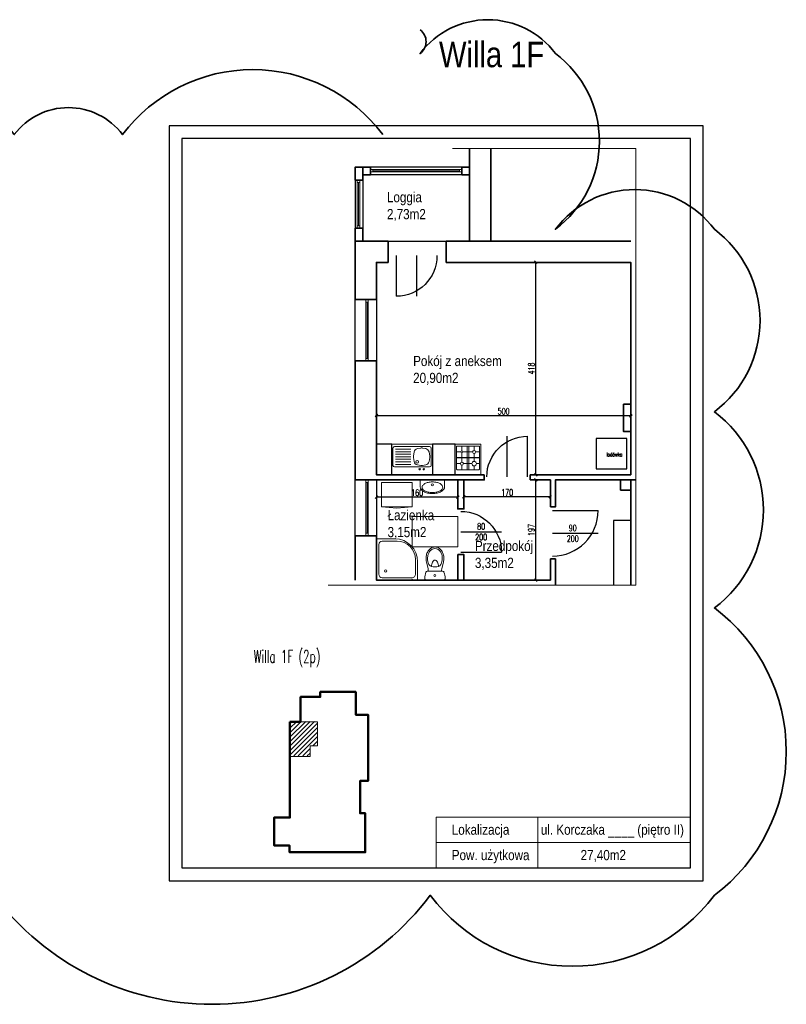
# Model space of a CAD drawing. Extents: x 34439 to 126910, y -74890 to 17912.
# Tile 18 of 144: x 60140 to 61648, y -19097 to -17159. Entities that reach past the tile are written whole.
import ezdxf
from ezdxf.lldxf.tags import DXFTag

# ---------------------------------------------------------------- set-up
doc = ezdxf.new("R2010")
doc.units = 0
doc.header["$MEASUREMENT"] = 0
doc.layers.add('__LT_konstrukcja', color=12, linetype='Continuous')
for name, color, linetype, lineweight in [('_konstrukcja', 96, 'Continuous', 20), ('_stolarka', 82, 'Continuous', 30), ('A-ARM', 1, 'Continuous', 15), ('A-MEB', 150, 'Continuous', 15), ('RAMKA', 13, 'Continuous', 25), ('wymiar', 3, 'Continuous', 13), ('ściany', 1, 'Continuous', 30)]:
    doc.layers.add(name, color=color, linetype=linetype, lineweight=lineweight)
doc.layers.add('Budynki', color=7, linetype='Continuous', lineweight=0, true_color=0x0a0909)
doc.styles.add('Arial narrow', font='ARIALN.TTF')
doc.styles.add('SIMPLEX', font='SIMPLEX.shx', dxfattribs={"width": 0.6})
tags = doc.linetypes.add('HIDDEN', pattern=[0.375, 0.25, -0.125]).pattern_tags.tags
tags[6:7] = [DXFTag(74, 4), DXFTag(75, 0), DXFTag(340, '0'), DXFTag(46, 1.0), DXFTag(50, 0.0), DXFTag(44, 0.0), DXFTag(45, 0.0)]
tags[4:5] = [DXFTag(74, 4), DXFTag(75, 0), DXFTag(340, '0'), DXFTag(46, 1.0), DXFTag(50, 0.0), DXFTag(44, 0.0), DXFTag(45, 0.0)]
doc.dimstyles.new('1-50 cm', dxfattribs={"dimscale": 0.5, "dimtxt": 25, "dimasz": 10, "dimexe": 10, "dimexo": 25, "dimgap": 5, "dimtad": 1, "dimdec": 0, "dimdsep": 46, "dimtxsty": 'SIMPLEX', "dimblk": 'OBLIQUE', "dimcen": 0, "dimadec": 1, "dimazin": 0, "dimtfac": 0.028571, "dimtdec": 1, "dimtix": 1, "dimtmove": 1, "dimatfit": 2, "dimldrblk": 'DOT', "dimfxl": 30, "dimfxlon": 1, "dimtolj": 1, "dimlwe": -1, "dimarcsym": 0})

# ---------------------------------------------------------------- blocks, each defined once
blk = doc.blocks.new('_arm_kuchenka')
at = {"layer": 'A-ARM'}
for p, q in [((0, 60), (50, 60)), ((0, 0), (0, 60)), ((50, 60), (50, 5)), ((2.5, 11), (2.5, 55.5)), ((2.5, 45), (11, 45)), ((3.5, 56.5), (46.5, 56.5)), ((13, 47), (13, 56.5)), ((13, 25), (13, 43)), ((15, 45), (34, 45)), ((23.5, 10), (23.5, 56.5)), ((26.5, 56.5), (26.5, 10)), ((37, 56.5), (37, 48)), ((37, 42), (37, 26.5)), ((40, 45), (47.5, 45)), ((47.5, 55.5), (47.5, 11)), ((47.5, 34), (2.5, 34)), ((2.5, 33.5), (47.5, 33.5)), ((10, 22), (2.5, 22)), ((32.5, 22), (16, 22)), ((47.5, 22), (41.5, 22)), ((50, 0), (0, 0)), ((46.5, 10), (3.5, 10)), ((13, 10), (13, 19)), ((37, 17.5), (37, 10)), ((50, 5), (50, 0)), ((50, 5), (50, 5))]:
    blk.add_line(p, q, dxfattribs=at)
for centre, radius in [((13, 45), 2), ((37, 45), 3), ((13, 22), 3), ((37, 22), 4.5)]:
    blk.add_circle(centre, radius, dxfattribs=at)
for centre, start, end in [((3.5, 55.5), 90, 180), ((46.5, 55.5), 0, 90), ((3.5, 11), 180, 270), ((46.5, 11), 270, 0)]:
    blk.add_arc(centre, 1, start, end, dxfattribs=at)
blk = doc.blocks.new('_arm_zlewozmywak 1-kom')
at = {"layer": 'A-ARM'}
for p, q in [((80, 60), (0, 60)), ((0, 60), (0, 0)), ((80, 0), (80, 60)), ((2.5, 41.5), (2.5, 7.5)), ((74.5, 44.5), (5.5, 44.5)), ((19.8, 41.7), (13, 40.5)), ((29.5, 40.5), (22.7, 41.7)), ((72.5, 39.5), (42.5, 39.5)), ((77.5, 41.5), (77.5, 7.5)), ((6.6, 34), (5.2, 25.8)), ((5.2, 23.2), (6.6, 15)), ((37.3, 25.8), (35.9, 34)), ((35.9, 15), (37.3, 23.2)), ((36.2, 32.6), (36.2, 32.6)), ((72.5, 34.5), (42.5, 34.5)), ((72.5, 29.5), (42.5, 29.5)), ((72.5, 24.5), (42.5, 24.5)), ((42.5, 19.5), (72.5, 19.5)), ((0, 0), (80, 0)), ((74.5, 4.5), (5.5, 4.5)), ((13, 8.5), (19.8, 7.3)), ((22.7, 7.3), (29.5, 8.5)), ((42.5, 14.5), (72.5, 14.5)), ((42.5, 9.5), (72.5, 9.5))]:
    blk.add_line(p, q, dxfattribs=at)
for centre, radius in [((17, 49), 1.5), ((25, 49), 1.5), ((30, 34.5), 2.5)]:
    blk.add_circle(centre, radius, dxfattribs=at)
for centre, radius, start, end in [((5.5, 41.5), 3, 90, 180), ((14.5, 32.6), 8, 100.3048, 170.5377), ((21.2, 33.9), 8, 79.6952, 100.3048), ((28, 32.6), 8, 9.4623, 79.6952), ((74.5, 41.5), 3, 0, 90), ((13.1, 24.5), 8, 170.5377, 189.4623), ((28.3, 31.2), 8, 9.4601, 9.4623), ((29.4, 24.5), 8, 350.5377, 9.4623), ((5.5, 7.5), 3, 180, 270), ((14.5, 16.4), 8, 189.4623, 259.6952), ((21.2, 15.1), 8, 259.6952, 280.3048), ((28, 16.4), 8, 280.3048, 350.5377), ((74.5, 7.5), 3, 270, 0)]:
    blk.add_arc(centre, radius, start, end, dxfattribs=at)
blk = doc.blocks.new('_OBLIQUE')
at = {"color": 0, "linetype": 'ByBlock', "lineweight": -2}
for p, q in [((-0.5, -0.5), (0.5, 0.5)), ((0, 0), (0, 0))]:
    blk.add_line(p, q, dxfattribs=at)
blk = doc.blocks.new('*D10451')
at = {"layer": 'DEFPOINTS', "color": 0, "lineweight": 35, "ltscale": 50}
for p in [(61155, -18064.8), (61183.8, -18064.8), (61183.8, -18261.8)]:
    blk.add_point(p, dxfattribs=at)
at = {"layer": 'wymiar', "color": 0, "ltscale": 50}
for p, q in [((61170, -18064.8), (61150, -18064.8)), ((61170, -18261.8), (61150, -18261.8))]:
    blk.add_line(p, q, dxfattribs=at)
at = {"layer": 'wymiar', "color": 0, "lineweight": -2, "ltscale": 50}
blk.add_line((61155, -18261.8), (61155, -18064.8), dxfattribs=at)
at = {"layer": 'wymiar', "color": 0, "lineweight": -2, "ltscale": 50, "xscale": 5, "yscale": 5, "zscale": 5}
for p, rotation in [((61155, -18064.8), 90), ((61155, -18261.8), 270)]:
    blk.add_blockref('_OBLIQUE', p, dxfattribs=dict(at, rotation=rotation))
at = {"layer": 'wymiar', "color": 0, "lineweight": 18, "ltscale": 50, "insert": (61146.3, -18163.3), "char_height": 12.5, "attachment_point": 5, "rotation": 90, "style": 'SIMPLEX'}
blk.add_mtext('\\A1;197', dxfattribs=at)
blk = doc.blocks.new('_Dot')
at = {"color": 0, "lineweight": -2}
blk.add_line((-0.5, 0), (-1, 0), dxfattribs=at)
at = {"color": 0, "const_width": 0.5}
blk.add_lwpolyline([(-0.25, 0, 1), (0.25, 0, 1)], format="xyb", close=True, dxfattribs=at)
blk = doc.blocks.new('*D10450')
at = {"layer": 'DEFPOINTS', "color": 0, "lineweight": 35, "ltscale": 50}
for p in [(61155, -17636.8), (61341.8, -17636.8), (61341.8, -18054.8)]:
    blk.add_point(p, dxfattribs=at)
at = {"layer": 'wymiar', "color": 0, "ltscale": 50}
for p, q in [((61170, -17636.8), (61150, -17636.8)), ((61170, -18054.8), (61150, -18054.8))]:
    blk.add_line(p, q, dxfattribs=at)
at = {"layer": 'wymiar', "color": 0, "lineweight": -2, "ltscale": 50}
blk.add_line((61155, -18054.8), (61155, -17636.8), dxfattribs=at)
at = {"layer": 'wymiar', "color": 0, "lineweight": -2, "ltscale": 50, "xscale": 5, "yscale": 5, "zscale": 5}
for p, rotation in [((61155, -17636.8), 90), ((61155, -18054.8), 270)]:
    blk.add_blockref('_OBLIQUE', p, dxfattribs=dict(at, rotation=rotation))
at = {"layer": 'wymiar', "color": 0, "lineweight": 18, "ltscale": 50, "insert": (61146.3, -17845.8), "char_height": 12.5, "attachment_point": 5, "rotation": 90, "style": 'SIMPLEX'}
blk.add_mtext('\\A1;418', dxfattribs=at)
blk = doc.blocks.new('*D10449')
at = {"layer": 'DEFPOINTS', "color": 0, "lineweight": 35, "ltscale": 50}
for p in [(60841.8, -17938.5), (60841.8, -18054.8), (61341.8, -18054.8)]:
    blk.add_point(p, dxfattribs=at)
at = {"layer": 'wymiar', "color": 0, "ltscale": 50}
for p, q in [((60841.8, -17953.5), (60841.8, -17933.5)), ((61341.8, -17953.5), (61341.8, -17933.5))]:
    blk.add_line(p, q, dxfattribs=at)
at = {"layer": 'wymiar', "color": 0, "lineweight": -2, "ltscale": 50}
blk.add_line((61341.8, -17938.5), (60841.8, -17938.5), dxfattribs=at)
at = {"layer": 'wymiar', "color": 0, "lineweight": -2, "ltscale": 50, "xscale": 5, "yscale": 5, "zscale": 5, "rotation": 180}
blk.add_blockref('_OBLIQUE', (60841.8, -17938.5), dxfattribs=at)
at = {"layer": 'wymiar', "color": 0, "lineweight": -2, "ltscale": 50, "xscale": 5, "yscale": 5, "zscale": 5}
blk.add_blockref('_OBLIQUE', (61341.8, -17938.5), dxfattribs=at)
at = {"layer": 'wymiar', "color": 0, "lineweight": 18, "ltscale": 50, "insert": (61091.8, -17929.8), "char_height": 12.5, "attachment_point": 5, "style": 'SIMPLEX'}
blk.add_mtext('\\A1;500', dxfattribs=at)
blk = doc.blocks.new('*D10448')
at = {"layer": 'DEFPOINTS', "color": 0, "lineweight": 35, "ltscale": 50}
for p in [(60841.8, -18098.8), (60841.8, -18261.8), (61001.8, -18259.3)]:
    blk.add_point(p, dxfattribs=at)
at = {"layer": 'wymiar', "color": 0, "ltscale": 50}
for p, q in [((60841.8, -18113.8), (60841.8, -18093.8)), ((61001.8, -18113.8), (61001.8, -18093.8))]:
    blk.add_line(p, q, dxfattribs=at)
at = {"layer": 'wymiar', "color": 0, "lineweight": -2, "ltscale": 50}
blk.add_line((61001.8, -18098.8), (60841.8, -18098.8), dxfattribs=at)
at = {"layer": 'wymiar', "color": 0, "lineweight": -2, "ltscale": 50, "xscale": 5, "yscale": 5, "zscale": 5, "rotation": 180}
blk.add_blockref('_OBLIQUE', (60841.8, -18098.8), dxfattribs=at)
at = {"layer": 'wymiar', "color": 0, "lineweight": -2, "ltscale": 50, "xscale": 5, "yscale": 5, "zscale": 5}
blk.add_blockref('_OBLIQUE', (61001.8, -18098.8), dxfattribs=at)
at = {"layer": 'wymiar', "color": 0, "lineweight": 18, "ltscale": 50, "insert": (60921.8, -18090.1), "char_height": 12.5, "attachment_point": 5, "style": 'SIMPLEX'}
blk.add_mtext('\\A1;160', dxfattribs=at)
blk = doc.blocks.new('*D10447')
at = {"layer": 'DEFPOINTS', "color": 0, "lineweight": 35, "ltscale": 50}
for p in [(61013.8, -18098.3), (61013.8, -18261.8), (61183.8, -18261.8)]:
    blk.add_point(p, dxfattribs=at)
at = {"layer": 'wymiar', "color": 0, "ltscale": 50}
for p, q in [((61013.8, -18113.3), (61013.8, -18093.3)), ((61183.8, -18113.3), (61183.8, -18093.3))]:
    blk.add_line(p, q, dxfattribs=at)
at = {"layer": 'wymiar', "color": 0, "lineweight": -2, "ltscale": 50}
blk.add_line((61183.8, -18098.3), (61013.8, -18098.3), dxfattribs=at)
at = {"layer": 'wymiar', "color": 0, "lineweight": -2, "ltscale": 50, "xscale": 5, "yscale": 5, "zscale": 5, "rotation": 180}
blk.add_blockref('_OBLIQUE', (61013.8, -18098.3), dxfattribs=at)
at = {"layer": 'wymiar', "color": 0, "lineweight": -2, "ltscale": 50, "xscale": 5, "yscale": 5, "zscale": 5}
blk.add_blockref('_OBLIQUE', (61183.8, -18098.3), dxfattribs=at)
at = {"layer": 'wymiar', "color": 0, "lineweight": 18, "ltscale": 50, "insert": (61098.8, -18089.6), "char_height": 12.5, "attachment_point": 5, "style": 'SIMPLEX'}
blk.add_mtext('\\A1;170', dxfattribs=at)
blk = doc.blocks.new('dr100_uniwersalne')
at = {"layer": '_stolarka', "color": 0, "linetype": 'ByBlock', "ltscale": 50}
blk.add_line((50, 0), (50, 100), dxfattribs=at)
blk.add_lwpolyline([(0, 0), (0, 100)], dxfattribs=at)
blk.add_arc((0, 0), 100, 0, 90, dxfattribs=at)
blk = doc.blocks.new('_meb_szafka nocna 50x40')
at = {"layer": 'A-MEB'}
blk.add_lwpolyline([(0, 0), (50, 0), (50, 40), (0, 40)], close=True, dxfattribs=at)
for points in [[(0, 0), (24.9, -2.2)], [(50, 0), (25.1, -2.2)]]:
    blk.add_lwpolyline(points, dxfattribs=at)
blk = doc.blocks.new('_arm_brodzik owal 90')
at = {"layer": 'A-ARM', "color": 0}
for p, q in [((-40, 90), (0, 90)), ((0, 90), (0, 0)), ((-45, 85), (-12.5, 85)), ((-5, 77.5), (-5, 12.5)), ((-85, 12.5), (-85, 45)), ((-90, 0), (-90, 40)), ((0, 0), (-90, 0)), ((-12.5, 5), (-77.5, 5))]:
    blk.add_line(p, q, dxfattribs=at)
blk.add_circle((-20, 20), 2.5, dxfattribs=at)
for centre, radius, start, end in [((-40, 40), 50, 90, 180), ((-45, 45), 40, 90, 180), ((-12.5, 77.5), 7.5, 0, 90), ((-77.5, 12.5), 7.5, 180, 270), ((-12.5, 12.5), 7.5, 270, 0)]:
    blk.add_arc(centre, radius, start, end, dxfattribs=at)
blk = doc.blocks.new('_arm_umywalka')
at = {"layer": 'A-ARM', "color": 0}
for p, q in [((-20, 13.5), (-20, 0)), ((-20, 0), (20, 0)), ((20, 0), (20, 13.5))]:
    blk.add_line(p, q, dxfattribs=at)
blk.add_lwpolyline([(20, 13.5, 0.138474), (18.6, 18.4, 0.107069), (14.1, 23, 0.080452), (8, 25.9, 0.068264), (0, 27, 0.068264), (-8, 25.9, 0.080452), (-14.1, 23, 0.107069), (-18.6, 18.4, 0.138474), (-20, 13.5, 0.138474)], format="xyb", dxfattribs=at)
blk.add_lwpolyline([(-17, 14.5, 0.138474), (-16.1, 11.2, 0.107069), (-12.5, 7.4, 0.080452), (-7.1, 5, 0.068264), (0, 4, 0.068264), (7.1, 5, 0.080452), (12.5, 7.4, 0.107069), (16.1, 11.2, 0.138474), (17, 14.5, 0.138474), (16.1, 17.8, 0.107069), (12.5, 21.6, 0.080452), (7.1, 24, 0.068264), (0, 25, 0.068264), (-7.1, 24, 0.080452), (-12.5, 21.6, 0.107069), (-16.1, 17.8, 0.138474)], format="xyb", close=True, dxfattribs=at)
blk.add_circle((0, 9.5), 2, dxfattribs=at)
blk = doc.blocks.new('wc')
at = {"layer": 'A-ARM', "color": 0}
for p, q in [((-16.7, 35.7), (-13.5, 21.9)), ((-13.8, 36.4), (-13.2, 33.7)), ((3.4, 26), (-3.4, 26)), ((13.8, 36.4), (13.2, 33.7)), ((16.7, 35.7), (13.5, 21.9)), ((17.1, 0), (-17.1, 0)), ((-15, 17.5), (15, 17.5))]:
    blk.add_line(p, q, dxfattribs=at)
at = {"layer": 'A-ARM', "color": 0, "linetype": 'HIDDEN', "lineweight": 13, "ltscale": 50}
blk.add_lwpolyline([(45, 65), (45, 125), (-45, 125), (-45, 65)], close=True, dxfattribs=at)
at = {"layer": 'A-ARM', "color": 0}
for points in [[(17.5, 42.5, 0.072039), (16.3, 50.8, 0.083339), (12.9, 57.8, 0.106661), (7.1, 63.1, 0.132138), (0, 65, 0.132138), (-7.1, 63.1, 0.106661), (-12.9, 57.8, 0.083339), (-16.3, 50.8, 0.072039), (-17.5, 42.5, 0.05824), (-16.7, 35.7, 0.083339)], [(14.5, 42.5, 0.072039), (13.4, 50, 0.083339), (10.5, 56, 0.106661), (5.6, 60.5, 0.132138), (0, 62, 0.132138), (-5.6, 60.5, 0.106661), (-10.5, 56, 0.083339), (-13.4, 50, 0.072039), (-14.5, 42.5, 0.05824), (-13.8, 36.4, 0.05824)], [(6.8, 26.6, 0.047502), (6.3, 31.2, 0.067446), (4.8, 35.2, 0.105232), (2.3, 38.2, 0.168531), (0, 39, 0.168531), (-2.3, 38.2, 0.105232), (-4.8, 35.2, 0.067446), (-6.3, 31.2, 0.047502), (-6.8, 26.6, 0.053598)], [(13.8, 36.4, 0.05824), (14.5, 42.5, 0.05824)], [(16.7, 35.7, 0.05824), (17.5, 42.5, 0.072039)]]:
    blk.add_lwpolyline(points, format="xyb", dxfattribs=at)
at = {"layer": 'A-ARM', "color": 0, "linetype": 'HIDDEN', "lineweight": 13, "ltscale": 50}
for points in [[(-45, 0), (-45, 2.5)], [(-42.5, 0), (-45, 0)], [(45, 0), (42.5, 0)], [(45, 0), (45, 2.5)]]:
    blk.add_lwpolyline(points, dxfattribs=at)
at = {"layer": 'A-ARM', "color": 0}
blk.add_circle((0, 8.8), 1.96, dxfattribs=at)
for centre, radius, start, end in [((-33, 17.4), 20, 0.3283, 13.0047), ((-3.4, 36), 10, 193.0047, 270), ((3.4, 36), 10, 270, 346.9953), ((33, 17.4), 20, 166.9953, 179.6717), ((16.9, 2.7), 37, 159.6583, 179.4624), ((-17.1, 3), 3, 179.4624, 270), ((-15, 14.5), 3, 90, 159.6583), ((15, 14.5), 3, 20.3417, 90), ((17.1, 3), 3, 270, 0.5376), ((-16.9, 2.7), 37, 0.5376, 20.3417)]:
    blk.add_arc(centre, radius, start, end, dxfattribs=at)
blk = doc.blocks.new('Metryka')
at = {"lineweight": 18, "ltscale": 50}
for points in [[(0, -50), (200, -50), (200, 0), (0, 0)], [(200, -50), (500, -50), (500, 0), (200, 0)], [(0, -100), (200, -100), (200, -50), (0, -50)], [(200, -100), (500, -100), (500, -50), (200, -50)]]:
    blk.add_lwpolyline(points, close=True, dxfattribs=at)
at = {"lineweight": 25, "ltscale": 50, "style": 'Arial narrow'}
for s, p in [('Lokalizacja', (30.7, -34.6)), ('Pow. użytkowa', (30.7, -84.6))]:
    blk.add_text(s, height=20, dxfattribs=at).set_placement(p)

msp = doc.modelspace()

# ---------------------------------------------------------------- hatches: boundary and pattern name
at = {"layer": 'ściany', "lineweight": 18, "ltscale": 50}
h = msp.add_hatch(dxfattribs=at)
h.set_pattern_fill('ANSI31', color=256, scale=50, angle=360, style=0)
h.set_pattern_definition([(45, (66002.3264, 41657.549), (-4.4194174, 4.4194174), [])])
h.paths.add_polyline_path([(60671.7, -18607.9), (60671.7, -18607.9), (60711.1, -18607.9), (60711.1, -18587.2), (60725.9, -18587.2), (60725.9, -18540.2), (60671.7, -18540.2)])

# ---------------------------------------------------------------- linework, layer by layer
at = {"layer": '__LT_konstrukcja', "lineweight": 18, "ltscale": 50}
msp.add_lwpolyline([(60711.1, -18608.8), (60671.7, -18608.8), (60671.7, -18541.1), (60725.9, -18541.1), (60725.9, -18588.1), (60711.1, -18588.1)], close=True, dxfattribs=at)
at = {"layer": '_konstrukcja', "lineweight": 35, "ltscale": 50}
for p, q in [((61183.8, -18117.8), (61193.8, -18117.8)), ((61183.8, -18117.8), (61193.8, -18117.8)), ((61183.8, -18219.8), (61193.8, -18219.8))]:
    msp.add_line(p, q, dxfattribs=at)
at = {"layer": '_konstrukcja', "color": 1, "lineweight": 35}
msp.add_lwpolyline([(60854.5, -17385.5, 0.5), (60342.4, -17385.5, 0.5), (60129.5, -17385.5, 0.5), (59238.3, -17385.5, 0.5), (59238.3, -18157.1, 0.5), (59238.3, -18483, 0.5), (59238.3, -18882, 0.5), (60089.6, -18882, 0.5), (60947.6, -18882, 0.5), (61506.3, -18882, 0.5), (61506.3, -18316.7, 0.5), (61506.3, -17930.9, 0.5), (61506.3, -17571.7, 0.5), (61193.7, -17571.7, 0.5), (61193.7, -17225.9, 0.5), (60927.7, -17225.9, 0.5), (60927.7, -17179.3)], format="xyb", dxfattribs=at)
at = {"layer": '_konstrukcja', "linetype": 'HIDDEN', "lineweight": 18, "ltscale": 100}
for points in [[(60746.6, -18271.8), (61351.8, -18271.8), (61351.8, -17412.7)], [(60991.5, -17412.7), (61351.8, -17412.7)]]:
    msp.add_lwpolyline(points, dxfattribs=at)
at = {"layer": '_konstrukcja', "lineweight": 35, "ltscale": 50}
for points in [[(61024.8, -17594.8), (61024.8, -17412.7)], [(61066.8, -17594.8), (61066.8, -17412.7)], [(60799.8, -17709.8), (60799.8, -17594.8), (60864.8, -17594.8)], [(60864.8, -17636.8), (60864.8, -17594.8)], [(60978.8, -17594.8), (61341.8, -17594.8)], [(60978.8, -17636.8), (60978.8, -17594.8)], [(60864.8, -17636.8), (60841.8, -17636.8), (60841.8, -17709.8)], [(61193.8, -18054.8), (61341.8, -18054.8), (61341.8, -17636.8), (60978.8, -17636.8)], [(61341.8, -17636.8), (61341.8, -17915.8), (61327.8, -17915.8), (61327.8, -17969.8), (61341.8, -17969.8), (61341.8, -18054.8)], [(60841.8, -17709.8), (60799.8, -17709.8)], [(60841.8, -17830.8), (60799.8, -17830.8)], [(60799.8, -18064.8), (60799.8, -17830.8)], [(60841.8, -17830.8), (60841.8, -18054.8), (61053.8, -18054.8)], [(60841.8, -18064.8), (60799.8, -18064.8)], [(61053.8, -18064.8), (60841.8, -18064.8)], [(61053.8, -18054.8), (61053.8, -18064.8), (61053.8, -18064.8)], [(61143.8, -18064.8), (61143.8, -18064.8), (61143.8, -18054.8)], [(61143.8, -18054.8), (61219.8, -18054.8)], [(61183.8, -18117.8), (61183.8, -18064.8), (61143.8, -18064.8)], [(61193.8, -18117.8), (61193.8, -18064.8), (61219.8, -18064.8)], [(61193.8, -18064.8), (61351.8, -18064.8)], [(61341.8, -18064.8), (61341.8, -18271.8)], [(60841.8, -18174.8), (60799.8, -18174.8)], [(60799.8, -18261.8), (60799.8, -18174.8)], [(60841.8, -18174.8), (60841.8, -18261.8), (61183.8, -18261.8), (61183.8, -18219.8)], [(61193.8, -18271.8), (61193.8, -18219.8)]]:
    msp.add_lwpolyline(points, dxfattribs=at)
at = {"layer": '_konstrukcja', "lineweight": 25, "ltscale": 50}
for points in [[(60799.8, -17594.8), (61024.8, -17594.8), (61024.8, -17449.8), (60799.8, -17449.8)], [(60814.8, -17594.8), (61024.8, -17594.8), (61024.8, -17464.8), (60814.8, -17464.8)], [(60799.8, -17709.8), (60841.8, -17709.8), (60841.8, -17830.8), (60799.8, -17830.8)], [(60799.8, -18064.8), (60841.8, -18064.8), (60841.8, -18174.8), (60799.8, -18174.8)]]:
    msp.add_lwpolyline(points, close=True, dxfattribs=at)
at = {"layer": '_konstrukcja', "lineweight": 35, "ltscale": 50}
for points in [[(60814.8, -17474.8), (60799.8, -17474.8), (60799.8, -17449.8), (60814.8, -17449.8)], [(60829.8, -17464.8), (60814.8, -17464.8), (60814.8, -17449.8), (60829.8, -17449.8)], [(61024.8, -17464.8), (61009.8, -17464.8), (61009.8, -17449.8), (61024.8, -17449.8)], [(60814.8, -17594.8), (60799.8, -17594.8), (60799.8, -17569.8), (60814.8, -17569.8)], [(61001.8, -18064.8), (61013.8, -18064.8), (61013.7, -18121.8), (61001.7, -18121.8)], [(61341.8, -18064.8), (61321.8, -18064.8), (61321.8, -18084.8), (61341.8, -18084.8)], [(61183.8, -18117.8), (61193.8, -18117.8), (61193.8, -18117.8), (61183.8, -18117.8)], [(61001.7, -18211.8), (61013.7, -18211.8), (61013.8, -18261.8), (61001.8, -18261.8)]]:
    msp.add_lwpolyline(points, close=True, dxfattribs=at)
at = {"layer": '_konstrukcja', "lineweight": 25, "ltscale": 50}
msp.add_lwpolyline([(61341.8, -18144.8), (61307.8, -18144.8), (61307.8, -18271.8)], dxfattribs=at)
at = {"layer": '_stolarka', "lineweight": 18}
for points in [[(60829.8, -17458.9), (61009.8, -17458.9), (61009.8, -17453.9), (60829.8, -17453.9), (60829.8, -17458.9), (60834.8, -17458.9), (60834.8, -17453.9), (61009.8, -17453.9), (61004.8, -17453.9), (61004.8, -17458.9), (61004.8, -17456.4), (60834.8, -17456.4)], [(60808.8, -17474.8), (60808.8, -17569.8), (60803.8, -17569.8), (60803.8, -17474.8), (60808.8, -17474.8), (60808.8, -17479.8), (60803.8, -17479.8), (60803.8, -17569.8), (60803.8, -17564.8), (60808.8, -17564.8), (60806.3, -17564.8), (60806.3, -17479.8)], [(60825.8, -17709.8), (60825.8, -17830.8), (60820.8, -17830.8), (60820.8, -17709.8), (60825.8, -17709.8), (60825.8, -17714.8), (60820.8, -17714.8), (60820.8, -17830.8), (60820.8, -17825.8), (60825.8, -17825.8), (60823.3, -17825.8), (60823.3, -17714.8)], [(60825.8, -18064.8), (60825.8, -18174.8), (60820.8, -18174.8), (60820.8, -18064.8), (60825.8, -18064.8), (60825.8, -18069.8), (60820.8, -18069.8), (60820.8, -18174.8), (60820.8, -18169.8), (60825.8, -18169.8), (60823.3, -18169.8), (60823.3, -18069.8)]]:
    msp.add_lwpolyline(points, dxfattribs=at)
at = {"layer": 'A-ARM', "lineweight": 25, "ltscale": 50}
for points in [[(60871.8, -17994.8), (60841.8, -17994.8), (60841.8, -18054.8), (60871.8, -18054.8)], [(60996.8, -17994.8), (60951.8, -17994.8), (60951.8, -18054.8), (60996.8, -18054.8)], [(61333.9, -17983.3), (61273.9, -17983.3), (61273.9, -18043.3), (61333.9, -18043.3)]]:
    msp.add_lwpolyline(points, close=True, dxfattribs=at)
at = {"layer": 'Budynki', "color": 18, "linetype": 'Continuous', "lineweight": 50, "flags": 128}
msp.add_lwpolyline([(60671.7, -18541.1), (60671.7, -18729.2), (60640.6, -18729.2), (60640.7, -18784.3), (60671.1, -18784.4), (60671.1, -18797.5), (60819.7, -18797.5), (60819.7, -18720.5), (60809.7, -18720.5), (60809.6, -18656.9), (60825.2, -18657), (60825.2, -18526.9), (60801.2, -18527), (60801.2, -18481.9), (60731.2, -18481.9), (60731.2, -18491.9), (60692.7, -18491.9), (60692.7, -18541.1), (60671.7, -18541.1)], close=True, dxfattribs=at)
at = {"layer": 'RAMKA', "lineweight": 25, "ltscale": 50}
for points in [[(61484.2, -18853.3), (61484.2, -17368.3), (60434.2, -17368.3), (60434.2, -18853.3)], [(61459.2, -18828.3), (61459.2, -17393.3), (60459.2, -17393.3), (60459.2, -18828.3)]]:
    msp.add_lwpolyline(points, close=True, dxfattribs=at)

# ---------------------------------------------------------------- block references
at = {"layer": 'A-ARM'}
for name, p, rotation in [('_arm_zlewozmywak 1-kom', (60951.8, -17994.8), 180), ('wc', (60956.8, -18261.8), 359.9999999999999)]:
    msp.add_blockref(name, p, dxfattribs=dict(at, rotation=rotation))
at = {"layer": 'A-ARM', "xscale": -1.2, "rotation": 179.9999999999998}
msp.add_blockref('_arm_umywalka', (60951.8, -18064.8), dxfattribs=at)
at = {"layer": 'A-ARM', "lineweight": 25, "ltscale": 50, "xscale": 0.9, "yscale": 0.9, "zscale": 0.9, "rotation": 269.9999999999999}
msp.add_blockref('_arm_brodzik owal 90', (60841.8, -18261.8), dxfattribs=at)
at = {"layer": 'A-MEB', "xscale": 1.2, "yscale": 1.2, "zscale": 1.2, "rotation": 359.9999999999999}
msp.add_blockref('_meb_szafka nocna 50x40', (60851.8, -18117.8), dxfattribs=at)
at = {"layer": 'RAMKA', "lineweight": 25, "ltscale": 50}
msp.add_blockref('Metryka', (60959.2, -18728.3), dxfattribs=at)
at = {"layer": 'ściany', "color": 96, "lineweight": 35, "xscale": -0.8, "yscale": 0.8, "zscale": 0.8, "rotation": 179.9999999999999}
msp.add_blockref('dr100_uniwersalne', (60880.7, -17623.6), dxfattribs=at)
at = {"layer": 'ściany', "lineweight": 18, "ltscale": 50}
msp.add_blockref('_arm_kuchenka', (60996.8, -18054.8), dxfattribs=at)
at = {"layer": 'ściany', "color": 12, "lineweight": 35}
for p, xscale, yscale, zscale, rotation in [((61138.8, -18058.8), -0.7999999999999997, 0.8, 0.8, 359.9999999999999), ((61007.7, -18206.8), -0.7999999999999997, 0.8, 0.8, 269.9999999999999), ((61187.8, -18124.8), 0.9, 0.9, 0.9, 269.9999999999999)]:
    msp.add_blockref('dr100_uniwersalne', p, dxfattribs=dict(at, xscale=xscale, yscale=yscale, zscale=zscale, rotation=rotation))

# ---------------------------------------------------------------- texts
at = {"layer": 'A-ARM', "lineweight": 25, "ltscale": 50, "style": 'Arial narrow'}
msp.add_text('Willa 1F ', height=50, dxfattribs=at).set_placement((60964.8, -17252.8))
at = {"layer": 'A-ARM', "lineweight": 25, "ltscale": 50, "style": 'SIMPLEX', "width": 0.6}
for s, height, p in [('lodówka', 8, (61294.2, -18018.7)), ('Willa 1F (2p)', 25, (60600.4, -18424.7))]:
    msp.add_text(s, height=height, dxfattribs=at).set_placement(p)
at = {"layer": 'A-ARM', "lineweight": 25, "ltscale": 50, "char_height": 20, "width": 184.332, "attachment_point": 1, "style": 'Arial narrow'}
for s, insert in [('Loggia\\P2,73m2', (60862.4, -17498.5)), ('Pokój z aneksem\\P20,90m2', (60913.9, -17820.8)), ('Łazienka\\P3,15m2', (60863.6, -18124.1)), ('Przedpokój\\P3,35m2', (61035.4, -18184.7))]:
    msp.add_mtext(s, dxfattribs=dict(at, insert=insert))
at = {"layer": 'A-ARM', "lineweight": 25, "ltscale": 50, "char_height": 12.5, "attachment_point": 5, "style": 'SIMPLEX'}
for s, insert in [('{\\A1;80\\P200}', (61047.7, -18166.8)), ('{\\A1;90\\P200}', (61227.8, -18169.8))]:
    msp.add_mtext(s, dxfattribs=dict(at, insert=insert))
at = {"layer": 'RAMKA', "lineweight": 25, "ltscale": 50, "style": 'Arial narrow'}
for s, p in [('ul. Korczaka ____ (piętro II)', (61165, -18762.9)), ('27,40m2', (61243.2, -18812.9))]:
    msp.add_text(s, height=20, dxfattribs=at).set_placement(p)

# ---------------------------------------------------------------- dimensions: what is measured, and where the dimension line sits
at = {"layer": 'wymiar', "lineweight": 18, "ltscale": 50}
for base, p1, p2, angle, picture, middle in [((61155, -17636.8), (61341.8, -18054.8), (61341.8, -17636.8), 270, '*D10450', (61146.3, -17845.8)), ((60841.8, -17938.5), (61341.8, -18054.8), (60841.8, -18054.8), 180, '*D10449', (61091.8, -17929.8)), ((61155, -18064.8), (61183.8, -18261.8), (61183.8, -18064.8), 270, '*D10451', (61146.3, -18163.3)), ((60841.8, -18098.8), (61001.8, -18259.3), (60841.8, -18261.8), 180, '*D10448', (60921.8, -18090.1)), ((61013.8, -18098.3), (61183.8, -18261.8), (61013.8, -18261.8), 180, '*D10447', (61098.8, -18089.6))]:
    dim = msp.add_linear_dim(base=base, p1=p1, p2=p2, angle=angle, dimstyle='1-50 cm', dxfattribs=at)
    dim.commit()
    dim.dimension.update_dxf_attribs({"geometry": picture, "text_midpoint": middle})

doc.saveas('drawing.dxf')
